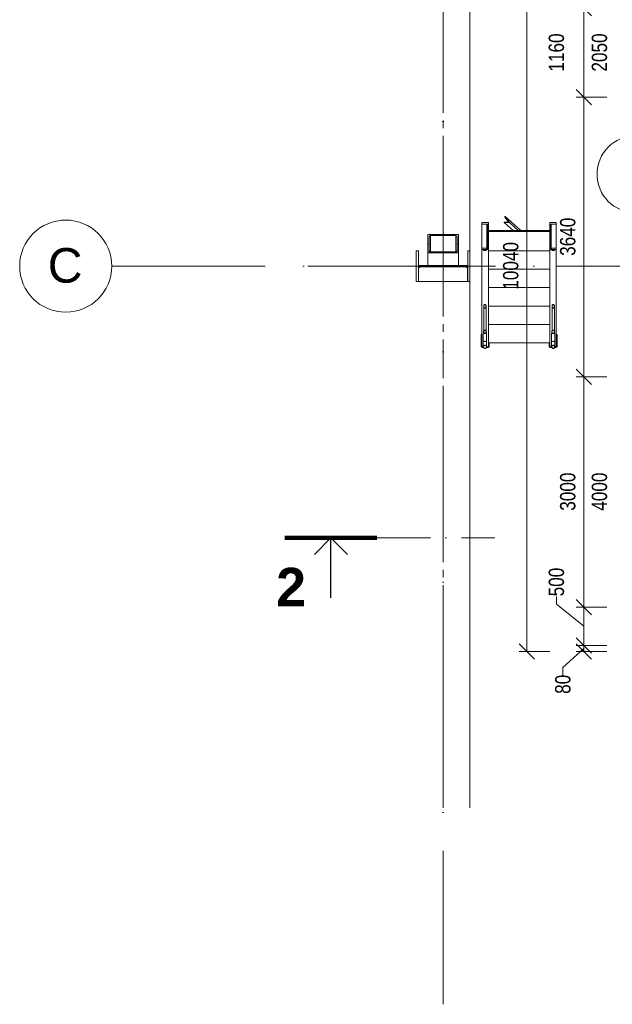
# Model space of a CAD drawing. Header units: millimetres. Extents: x 17762 to 172224, y -23587 to 40136.
# Tile 31 of 49: x 75809 to 83534, y 18875 to 31700. Entities that reach past the tile are written whole.
import ezdxf

# ---------------------------------------------------------------- set-up
doc = ezdxf.new("R2010")
doc.units = ezdxf.units.MM
for name, pattern in [('IMPORT-HP_01_CER_B', [800, 500, -100, 100, -100]), ('Čerchovaná 20mm', [3000, 2000, -500, 0, -500]), ('Čerchovaná řez', [1100, 700, -200, 0, -200])]:
    doc.linetypes.add(name, pattern=pattern)
for name, color, linetype, lineweight in [('CA_IMPORTY18', 8, 'Continuous', 9), ('CA_KOTY', 3, 'Continuous', 9), ('CA_KOTY-100', 3, 'Continuous', 9), ('CA_OSY', 5, 'Continuous', 9), ('CA_PSVBUB', 3, 'Continuous', 9), ('CA_REZYZNACKY', 1, 'Continuous', 9), ('CA_TEXT35', 62, 'Continuous', 9), ('CA_ZARIZPRED', 8, 'Continuous', 13)]:
    doc.layers.add(name, color=color, linetype=linetype, lineweight=lineweight)
doc.styles.add('Arial_1', font='arial.ttf', dxfattribs={"width": 0.8, "height": 200})
doc.styles.add('Arial_2', font='arial.ttf', dxfattribs={"height": 450})
doc.styles.add('Arial_B', font='arialbd.ttf', dxfattribs={"height": 500})
doc.dimstyles.new('HP_Přímá_-_2_mm_Ariel_1-100', dxfattribs={"dimscale": 304.8, "dimtxt": 204.05188, "dimasz": 0.656168, "dimexe": 0.328084, "dimexo": 0.0625, "dimgap": 0.164042, "dimtad": 1, "dimdec": 0, "dimzin": 0, "dimdsep": 46, "dimtxsty": 'Arial_1', "dimblk1": 'OBLIQUE', "dimblk2": 'OBLIQUE', "dimsah": 1, "dimcen": 0.09, "dimazin": 0, "dimtfac": 1, "dimtdec": 4, "dimtix": 1, "dimtmove": 0, "dimatfit": 3, "dimfxl": 0.984252, "dimfxlon": 1, "dimtvp": 1, "dimtolj": 1, "dimtzin": 0, "dimarcsym": 2})
doc.dimstyles.new('HP_Přímá_-_2_mm_Ariel_1-100_1', dxfattribs={"dimscale": 304.8, "dimtxt": 204.05188, "dimasz": 0.656168, "dimexe": 0.328084, "dimexo": 0.0625, "dimgap": 0.164042, "dimtad": 1, "dimdec": 0, "dimzin": 0, "dimdsep": 46, "dimtxsty": 'Arial_1', "dimblk1": 'OBLIQUE', "dimblk2": 'OBLIQUE', "dimsah": 1, "dimcen": 0.09, "dimazin": 0, "dimtfac": 1, "dimtdec": 4, "dimtix": 1, "dimtmove": 1, "dimatfit": 3, "dimfxl": 0.984252, "dimfxlon": 1, "dimtvp": 1, "dimtolj": 1, "dimtzin": 0, "dimarcsym": 2})
doc.dimstyles.new('HP_Přímá_-_2_mm_Ariel_1-100_2', dxfattribs={"dimscale": 304.8, "dimtxt": 204.05188, "dimasz": 0.656168, "dimexe": 0.328084, "dimexo": 0.0625, "dimgap": 0.164042, "dimtad": 1, "dimdec": 0, "dimzin": 0, "dimdsep": 46, "dimtxsty": 'Arial_1', "dimblk1": 'OBLIQUE', "dimblk2": 'OBLIQUE', "dimsah": 1, "dimcen": 0.09, "dimazin": 0, "dimtfac": 1, "dimtdec": 4, "dimtix": 1, "dimtmove": 2, "dimatfit": 3, "dimfxl": 0.984252, "dimfxlon": 1, "dimtvp": 1, "dimtolj": 1, "dimtzin": 0, "dimarcsym": 2})

# ---------------------------------------------------------------- blocks, each defined once
blk = doc.blocks.new('ocelová kce final - 11542_003_OK-HALA_TaO-2_ET_AciS_2025-05-29_upr_dwg-2597525-PŮDORYS 1_NP  _ vestavek V2')
at = {"layer": 'CA_IMPORTY18', "color": 57, "linetype": 'IMPORT-HP_01_CER_B'}
for p, q in [((38770, 28887), (38770, 36377)), ((37008, 28490), (39275, 28490)), ((38770, 28482), (38770, 28498)), ((40245, 28490), (41390, 28490)), ((38770, 21433), (38770, 28290))]:
    blk.add_line(p, q, dxfattribs=at)
at = {"layer": 'CA_IMPORTY18', "color": 57}
for p, q in [((39120, 21433), (39120, 36377)), ((39120, 21433), (39120, 36377)), ((39593, 29116), (39576, 29130)), ((39582, 29132), (39577, 29136)), ((39783, 28955), (39579, 29136)), ((39275, 29037), (39275, 28707)), ((39340, 29037), (39340, 28707)), ((39353, 28707), (39353, 29017)), ((39565, 29059), (39568, 29057)), ((39566, 29064), (39575, 29057)), ((39681, 28955), (39567, 29057)), ((39612, 29064), (39621, 29057)), ((39613, 29076), (39630, 29061)), ((39747, 28955), (39633, 29057)), ((40167, 29017), (40167, 28707)), ((40180, 28707), (40180, 29037)), ((40245, 28707), (40245, 29037)), ((38588, 28868), (38588, 28782)), ((38606, 28887), (38606, 28664)), ((38934, 28887), (38934, 28664)), ((38952, 28868), (38952, 28782)), ((39360, 28707), (39360, 28955)), ((39360, 28955), (40160, 28955)), ((40160, 28955), (40160, 28707)), ((38570, 28782), (38570, 28664)), ((38588, 28664), (38588, 28782)), ((38952, 28782), (38952, 28664)), ((38970, 28782), (38970, 28664)), ((39353, 28707), (39353, 28747)), ((40167, 28747), (40167, 28707)), ((38570, 28664), (38570, 28498)), ((38588, 28664), (38588, 28696)), ((38606, 28678), (38606, 28664)), ((38934, 28678), (38934, 28664)), ((38952, 28696), (38952, 28664)), ((38970, 28664), (38970, 28498)), ((39275, 28707), (39275, 27440)), ((39340, 28707), (39340, 28726)), ((39360, 28707), (39360, 27440)), ((40160, 28690), (39360, 28690)), ((40160, 27440), (40160, 28707)), ((40180, 28726), (40180, 28707)), ((40245, 27440), (40245, 28707)), ((38451, 28462), (38471, 28482)), ((38471, 28482), (39069, 28482)), ((38970, 28498), (38570, 28498)), ((39069, 28482), (39089, 28462)), ((38451, 28290), (38451, 28462)), ((39089, 28462), (39089, 28290)), ((40160, 28450), (39360, 28450)), ((39089, 28290), (38451, 28290)), ((40160, 28210), (39360, 28210)), ((39299, 27966), (39299, 27657)), ((39331, 27657), (39331, 27966)), ((40160, 27970), (39360, 27970)), ((40189, 27966), (40189, 27657)), ((40221, 27657), (40221, 27966)), ((40160, 27730), (39360, 27730)), ((39265, 27600), (39275, 27600)), ((39265, 27440), (39265, 27600)), ((39293, 27612), (39293, 27523)), ((39337, 27523), (39337, 27612)), ((40183, 27612), (40183, 27523)), ((40227, 27523), (40227, 27612)), ((40245, 27600), (40255, 27600)), ((40255, 27600), (40255, 27440)), ((40160, 27490), (39360, 27490)), ((39370, 27490), (39370, 27440)), ((40150, 27440), (40150, 27490)), ((39275, 27440), (39265, 27440)), ((39275, 27440), (39293, 27440)), ((39275, 27430), (39275, 27440)), ((39275, 27430), (39295, 27430)), ((39330, 27430), (39332, 27430)), ((39335, 27430), (39360, 27430)), ((39337, 27440), (39360, 27440)), ((39360, 27440), (39360, 27430)), ((39370, 27440), (39360, 27440)), ((40160, 27440), (40150, 27440)), ((40160, 27440), (40183, 27440)), ((40160, 27430), (40160, 27440)), ((40160, 27430), (40185, 27430)), ((40220, 27430), (40222, 27430)), ((40225, 27430), (40245, 27430)), ((40227, 27440), (40245, 27440)), ((40245, 27440), (40245, 27430)), ((40255, 27440), (40245, 27440)), ((40435, 25951), (40435, 25950))]:
    blk.add_line(p, q, dxfattribs=at)
at = {"layer": 'CA_IMPORTY18', "color": 57, "flags": 128}
for points in [[(39315, 27612), (39302, 27612), (39294, 27612)], [(39331, 27657), (39326, 27657), (39315, 27657), (39304, 27657), (39299, 27657)], [(39336, 27612), (39328, 27612), (39315, 27612)], [(40205, 27612), (40192, 27612), (40184, 27612)], [(40221, 27657), (40216, 27657), (40205, 27657), (40194, 27657), (40189, 27657)], [(40226, 27612), (40218, 27612), (40205, 27612)], [(39293, 27440), (39293, 27440), (39293, 27440), (39293, 27440), (39293, 27441), (39293, 27441), (39293, 27441), (39293, 27442), (39293, 27443), (39293, 27443), (39293, 27444), (39293, 27445), (39293, 27446), (39293, 27447), (39293, 27448), (39293, 27449), (39293, 27450), (39293, 27451), (39293, 27453), (39293, 27454), (39293, 27455), (39293, 27457), (39293, 27459), (39293, 27460), (39293, 27462), (39293, 27463), (39293, 27465), (39293, 27467), (39293, 27469), (39293, 27471), (39293, 27473), (39293, 27474), (39293, 27476), (39293, 27478), (39293, 27480), (39293, 27482), (39293, 27484), (39293, 27486), (39293, 27488), (39293, 27490), (39293, 27492), (39293, 27495), (39293, 27497), (39293, 27499), (39293, 27501), (39293, 27503), (39293, 27505), (39293, 27507), (39293, 27508), (39293, 27510), (39293, 27512), (39293, 27514), (39293, 27516), (39293, 27518), (39293, 27519), (39293, 27521), (39293, 27523), (39293, 27523)], [(39315, 27459), (39314, 27459), (39313, 27459), (39313, 27459), (39312, 27459), (39311, 27459), (39310, 27459), (39310, 27459), (39309, 27458), (39308, 27458), (39307, 27458), (39307, 27458), (39306, 27457), (39305, 27457), (39305, 27456), (39304, 27456), (39303, 27456), (39303, 27455), (39302, 27455), (39302, 27454), (39301, 27453), (39301, 27453), (39300, 27452), (39300, 27452), (39299, 27451), (39299, 27450), (39298, 27450), (39298, 27449), (39298, 27448), (39297, 27448), (39297, 27447), (39297, 27446), (39296, 27446), (39296, 27445), (39296, 27444), (39296, 27443), (39296, 27443), (39296, 27442), (39296, 27441), (39296, 27440), (39296, 27440)], [(39334, 27440), (39334, 27441), (39334, 27442), (39334, 27442), (39334, 27443), (39334, 27444), (39334, 27445), (39334, 27445), (39333, 27446), (39333, 27447), (39333, 27448), (39333, 27448), (39332, 27449), (39332, 27450), (39331, 27450), (39331, 27451), (39331, 27452), (39330, 27452), (39330, 27453), (39329, 27453), (39328, 27454), (39328, 27454), (39327, 27455), (39327, 27455), (39326, 27456), (39325, 27456), (39325, 27457), (39324, 27457), (39323, 27457), (39323, 27458), (39322, 27458), (39321, 27458), (39321, 27459), (39320, 27459), (39319, 27459), (39318, 27459), (39318, 27459), (39317, 27459), (39316, 27459), (39315, 27459), (39315, 27459)], [(39337, 27523), (39337, 27521), (39337, 27520), (39337, 27518), (39337, 27516), (39337, 27515), (39337, 27513), (39337, 27511), (39337, 27509), (39337, 27507), (39337, 27505), (39337, 27503), (39337, 27501), (39337, 27499), (39337, 27497), (39337, 27495), (39337, 27493), (39337, 27491), (39337, 27489), (39337, 27487), (39337, 27485), (39337, 27483), (39337, 27481), (39337, 27479), (39337, 27477), (39337, 27475), (39337, 27473), (39337, 27471), (39337, 27469), (39337, 27467), (39337, 27466), (39337, 27464), (39337, 27462), (39337, 27461), (39337, 27459), (39337, 27457), (39337, 27456), (39337, 27454), (39337, 27453), (39337, 27452), (39337, 27450), (39337, 27449), (39337, 27448), (39337, 27447), (39337, 27446), (39337, 27445), (39337, 27444), (39337, 27443), (39337, 27443), (39337, 27442), (39337, 27442), (39337, 27441), (39337, 27441), (39337, 27440), (39337, 27440), (39337, 27440), (39337, 27440), (39337, 27440)], [(40183, 27440), (40183, 27440), (40183, 27440), (40183, 27440), (40183, 27441), (40183, 27441), (40183, 27441), (40183, 27442), (40183, 27443), (40183, 27443), (40183, 27444), (40183, 27445), (40183, 27446), (40183, 27447), (40183, 27448), (40183, 27449), (40183, 27450), (40183, 27451), (40183, 27453), (40183, 27454), (40183, 27455), (40183, 27457), (40183, 27459), (40183, 27460), (40183, 27462), (40183, 27463), (40183, 27465), (40183, 27467), (40183, 27469), (40183, 27471), (40183, 27473), (40183, 27474), (40183, 27476), (40183, 27478), (40183, 27480), (40183, 27482), (40183, 27484), (40183, 27486), (40183, 27488), (40183, 27490), (40183, 27492), (40183, 27495), (40183, 27497), (40183, 27499), (40183, 27501), (40183, 27503), (40183, 27505), (40183, 27507), (40183, 27508), (40183, 27510), (40183, 27512), (40183, 27514), (40183, 27516), (40183, 27518), (40183, 27519), (40183, 27521), (40183, 27523), (40183, 27523)], [(40205, 27459), (40204, 27459), (40203, 27459), (40203, 27459), (40202, 27459), (40201, 27459), (40200, 27459), (40200, 27459), (40199, 27458), (40198, 27458), (40197, 27458), (40197, 27458), (40196, 27457), (40195, 27457), (40195, 27456), (40194, 27456), (40193, 27456), (40193, 27455), (40192, 27455), (40192, 27454), (40191, 27453), (40191, 27453), (40190, 27452), (40190, 27452), (40189, 27451), (40189, 27450), (40188, 27450), (40188, 27449), (40188, 27448), (40187, 27448), (40187, 27447), (40187, 27446), (40186, 27446), (40186, 27445), (40186, 27444), (40186, 27443), (40186, 27443), (40186, 27442), (40186, 27441), (40186, 27440), (40186, 27440)], [(40224, 27440), (40224, 27441), (40224, 27442), (40224, 27442), (40224, 27443), (40224, 27444), (40224, 27445), (40224, 27445), (40223, 27446), (40223, 27447), (40223, 27448), (40223, 27448), (40222, 27449), (40222, 27450), (40221, 27450), (40221, 27451), (40221, 27452), (40220, 27452), (40220, 27453), (40219, 27453), (40218, 27454), (40218, 27454), (40217, 27455), (40217, 27455), (40216, 27456), (40215, 27456), (40215, 27457), (40214, 27457), (40213, 27457), (40213, 27458), (40212, 27458), (40211, 27458), (40211, 27459), (40210, 27459), (40209, 27459), (40208, 27459), (40208, 27459), (40207, 27459), (40206, 27459), (40205, 27459), (40205, 27459)], [(40227, 27523), (40227, 27521), (40227, 27520), (40227, 27518), (40227, 27516), (40227, 27515), (40227, 27513), (40227, 27511), (40227, 27509), (40227, 27507), (40227, 27505), (40227, 27503), (40227, 27501), (40227, 27499), (40227, 27497), (40227, 27495), (40227, 27493), (40227, 27491), (40227, 27489), (40227, 27487), (40227, 27485), (40227, 27483), (40227, 27481), (40227, 27479), (40227, 27477), (40227, 27475), (40227, 27473), (40227, 27471), (40227, 27469), (40227, 27467), (40227, 27466), (40227, 27464), (40227, 27462), (40227, 27461), (40227, 27459), (40227, 27457), (40227, 27456), (40227, 27454), (40227, 27453), (40227, 27452), (40227, 27450), (40227, 27449), (40227, 27448), (40227, 27447), (40227, 27446), (40227, 27445), (40227, 27444), (40227, 27443), (40227, 27443), (40227, 27442), (40227, 27442), (40227, 27441), (40227, 27441), (40227, 27440), (40227, 27440), (40227, 27440), (40227, 27440), (40227, 27440)], [(39315, 27418), (39314, 27418), (39313, 27418), (39312, 27418), (39311, 27418), (39311, 27418), (39310, 27418), (39309, 27419), (39308, 27419), (39307, 27419), (39306, 27420), (39306, 27420), (39305, 27420), (39304, 27421), (39303, 27421), (39302, 27422), (39302, 27422), (39301, 27423), (39300, 27423), (39300, 27424), (39299, 27424), (39298, 27425), (39298, 27426), (39297, 27427), (39297, 27427), (39296, 27428), (39296, 27429), (39295, 27430), (39295, 27430), (39295, 27431), (39294, 27432), (39294, 27433), (39294, 27434), (39293, 27434), (39293, 27435), (39293, 27436), (39293, 27437), (39293, 27438), (39293, 27439), (39293, 27440), (39293, 27440)], [(39337, 27440), (39337, 27439), (39337, 27438), (39337, 27437), (39337, 27436), (39337, 27436), (39337, 27435), (39336, 27434), (39336, 27433), (39336, 27432), (39335, 27431), (39335, 27431), (39335, 27430), (39334, 27429), (39334, 27428), (39333, 27427), (39333, 27427), (39332, 27426), (39332, 27425), (39331, 27425), (39331, 27424), (39330, 27423), (39329, 27423), (39328, 27422), (39328, 27422), (39327, 27421), (39326, 27421), (39325, 27420), (39325, 27420), (39324, 27420), (39323, 27419), (39322, 27419), (39321, 27419), (39321, 27418), (39320, 27418), (39319, 27418), (39318, 27418), (39317, 27418), (39316, 27418), (39315, 27418), (39315, 27418)], [(40205, 27418), (40204, 27418), (40203, 27418), (40202, 27418), (40201, 27418), (40201, 27418), (40200, 27418), (40199, 27419), (40198, 27419), (40197, 27419), (40196, 27420), (40196, 27420), (40195, 27420), (40194, 27421), (40193, 27421), (40192, 27422), (40192, 27422), (40191, 27423), (40190, 27423), (40190, 27424), (40189, 27424), (40188, 27425), (40188, 27426), (40187, 27427), (40187, 27427), (40186, 27428), (40186, 27429), (40185, 27430), (40185, 27430), (40185, 27431), (40184, 27432), (40184, 27433), (40184, 27434), (40183, 27434), (40183, 27435), (40183, 27436), (40183, 27437), (40183, 27438), (40183, 27439), (40183, 27440), (40183, 27440)], [(40227, 27440), (40227, 27439), (40227, 27438), (40227, 27437), (40227, 27436), (40227, 27436), (40227, 27435), (40226, 27434), (40226, 27433), (40226, 27432), (40225, 27431), (40225, 27431), (40225, 27430), (40224, 27429), (40224, 27428), (40223, 27427), (40223, 27427), (40222, 27426), (40222, 27425), (40221, 27425), (40221, 27424), (40220, 27423), (40219, 27423), (40218, 27422), (40218, 27422), (40217, 27421), (40216, 27421), (40215, 27420), (40215, 27420), (40214, 27420), (40213, 27419), (40212, 27419), (40211, 27419), (40211, 27418), (40210, 27418), (40209, 27418), (40208, 27418), (40207, 27418), (40206, 27418), (40205, 27418), (40205, 27418)]]:
    blk.add_lwpolyline(points, dxfattribs=at)
at = {"layer": 'CA_IMPORTY18', "color": 57}
for centre, radius, start, end in [((39315, 27440), 22.3, 90, 270), ((39315, 27440), 19.3, 90, 270), ((39315, 27440), 22.2, 270, 90), ((39315, 27440), 19.3, 270, 90), ((40205, 27440), 22.3, 90, 270), ((40205, 27440), 19.3, 90, 270), ((40205, 27440), 22.2, 270, 90), ((40205, 27440), 19.3, 270, 90)]:
    blk.add_arc(centre, radius, start, end, dxfattribs=at)
for centre, major_axis, start_param, end_param in [((39315, 27523), (22.3, 0), 2.827433, 3.383092), ((39315, 27523), (22.3, 0), 2.867821, 3.415225), ((39315, 27523), (22.3, 0), 3.49866, 4.059893), ((39315, 27523), (22.3, 0), 3.506608, 4.014257), ((39315, 27523), (22.2, 0), 4.148916, 4.712389), ((39315, 27523), (-22.3, 0), 0.987715, 1.570796), ((39315, 27523), (22.2, 0), 4.712389, 5.340708), ((39315, 27523), (22.3, 0), 4.712389, 5.294894), ((39315, 27523), (22.2, 0), 5.346557, 5.917951), ((39315, 27523), (22.3, 0), 5.365058, 5.926417), ((39315, 27523), (22.3, 0), 6.045915, 6.597345), ((39315, 27523), (22.2, 0), 6.009413, 6.556817), ((40205, 27523), (22.2, 0), 2.827433, 3.383092), ((40205, 27523), (22.3, 0), 2.867821, 3.415225), ((40205, 27523), (22.2, 0), 3.49866, 4.059893), ((40205, 27523), (22.3, 0), 3.506608, 4.014257), ((40205, 27523), (22.2, 0), 4.148916, 4.712389), ((40205, 27523), (-22.3, 0), 0.987715, 1.570796), ((40205, 27523), (22.2, 0), 4.712389, 5.340708), ((40205, 27523), (22.2, 0), 4.712389, 5.294894), ((40205, 27523), (22.2, 0), 5.346557, 5.917951), ((40205, 27523), (22.3, 0), 5.365058, 5.926417), ((40205, 27523), (22.3, 0), 6.045915, 6.597345), ((40205, 27523), (22.2, 0), 6.009413, 6.556817)]:
    blk.add_ellipse(centre, major_axis=major_axis, ratio=0.629373, start_param=start_param, end_param=end_param, dxfattribs=at)
at = {"layer": 'CA_ZARIZPRED'}
for p, q in [((39613, 29076), (39576, 29130)), ((39579, 29136), (39577, 29136)), ((39633, 29057), (39579, 29136)), ((39275, 29057), (39360, 29057)), ((39275, 29057), (39275, 29037)), ((39340, 29037), (39275, 29037)), ((39353, 29017), (39353, 28747)), ((39360, 29057), (39360, 28707)), ((39565, 29059), (39567, 29057)), ((39566, 29064), (39612, 29064)), ((39567, 29057), (39633, 29057)), ((40160, 29057), (40245, 29057)), ((40160, 29057), (40160, 28707)), ((40167, 29017), (40167, 28747)), ((40180, 29037), (40245, 29037)), ((40245, 29057), (40245, 29037)), ((38570, 28782), (38570, 28901)), ((38970, 28901), (38570, 28901)), ((38588, 28782), (38588, 28868)), ((38934, 28887), (38606, 28887)), ((38952, 28782), (38952, 28868)), ((38970, 28901), (38970, 28782)), ((39360, 28940), (39360, 28945)), ((39360, 28945), (40160, 28945)), ((39360, 28940), (40160, 28940)), ((40160, 28940), (40160, 28945)), ((38570, 28782), (38588, 28782)), ((38570, 28782), (38570, 28664)), ((38570, 28782), (38588, 28782)), ((38588, 28782), (38588, 28696)), ((38970, 28782), (38952, 28782)), ((38952, 28782), (38952, 28696)), ((38970, 28782), (38952, 28782)), ((38970, 28782), (38970, 28664)), ((38450, 28690), (38420, 28690)), ((38420, 28690), (38420, 28290)), ((38450, 28498), (38450, 28690)), ((38970, 28664), (38570, 28664)), ((38606, 28678), (38934, 28678)), ((39120, 28690), (39090, 28690)), ((39090, 28690), (39090, 28498)), ((39120, 28290), (39120, 28690)), ((39340, 28726), (39275, 28726)), ((39275, 28707), (39275, 28726)), ((39360, 28707), (39275, 28707)), ((39299, 28707), (39294, 28707)), ((39336, 28707), (39331, 28707)), ((40160, 28707), (40245, 28707)), ((40180, 28726), (40245, 28726)), ((40189, 28707), (40184, 28707)), ((40226, 28707), (40221, 28707)), ((40245, 28707), (40245, 28726)), ((38450, 28498), (39090, 28498)), ((38450, 28290), (38450, 28482)), ((38450, 28482), (39090, 28482)), ((39090, 28482), (39090, 28290)), ((38420, 28290), (38450, 28290)), ((39090, 28290), (39120, 28290))]:
    blk.add_line(p, q, dxfattribs=at)
for centre, radius, start, end in [((39315, 28713), 22.2, 196.2295, 270), ((39315, 28713), 17.2, 201.1306, 270), ((39315, 28713), 22.2, 270, 343.7705), ((39315, 28713), 17.2, 270, 338.8694), ((40205, 28713), 22.2, 196.2295, 270), ((40205, 28713), 17.2, 201.1306, 270), ((40205, 28713), 22.2, 270, 343.7705), ((40205, 28713), 17.2, 270, 338.8694), ((39315, 27634), 22.2, 90, 270), ((39315, 27634), 17.2, 90, 270), ((39315, 27634), 22.2, 270, 90), ((39315, 27634), 17.2, 270, 90), ((40205, 27634), 22.2, 90, 270), ((40205, 27634), 17.2, 90, 270), ((40205, 27634), 22.2, 270, 90), ((40205, 27634), 17.2, 270, 90), ((39315, 27440), 22.2, 90, 270), ((39315, 27440), 19.3, 90, 270), ((39315, 27440), 22.2, 270, 90), ((39315, 27440), 19.3, 270, 90), ((40205, 27440), 22.2, 90, 270), ((40205, 27440), 19.3, 90, 270), ((40205, 27440), 22.2, 270, 90), ((40205, 27440), 19.3, 270, 90)]:
    blk.add_arc(centre, radius, start, end, dxfattribs=at)
for points, knots in [([(39577, 29136), (39576, 29136), (39576, 29136), (39575, 29135), (39575, 29134), (39575, 29134), (39575, 29133), (39575, 29132), (39576, 29131), (39576, 29131), (39576, 29130)], [-1, -1, -1, -1, -0.8, -0.6, -0.5, -0.4, -0.3, -0.2, -0.1, 0, 0, 0, 0]), ([(39565, 29059), (39565, 29059), (39564, 29060), (39564, 29061), (39564, 29061), (39564, 29062), (39564, 29063), (39564, 29064), (39564, 29064), (39565, 29064), (39566, 29064)], [0, 0, 0, 0, 0.1, 0.2, 0.3, 0.4, 0.5, 0.6, 0.8, 1, 1, 1, 1]), ([(39612, 29064), (39613, 29064), (39614, 29065), (39616, 29066), (39616, 29068), (39616, 29069), (39616, 29071), (39615, 29072), (39614, 29074), (39614, 29075), (39613, 29076)], [0, 0, 0, 0, 0.2, 0.4, 0.5, 0.6, 0.7, 0.8, 0.9, 1, 1, 1, 1]), ([(38606, 28887), (38603, 28887), (38598, 28886), (38592, 28881), (38589, 28875), (38588, 28870), (38588, 28868)], [0, 0, 0, 0, 0.285714, 0.571429, 0.785714, 1, 1, 1, 1]), ([(38952, 28868), (38952, 28870), (38952, 28872), (38950, 28876), (38948, 28880), (38944, 28884), (38939, 28886), (38935, 28887), (38934, 28887)], [0, 0, 0, 0, 0.142857, 0.285714, 0.428571, 0.571429, 0.857143, 1, 1, 1, 1]), ([(38606, 28678), (38604, 28678), (38600, 28679), (38594, 28682), (38590, 28687), (38588, 28692), (38588, 28695), (38588, 28696)], [-1, -1, -1, -1, -0.785714, -0.571429, -0.285714, -0.142857, 0, 0, 0, 0]), ([(38934, 28678), (38937, 28678), (38942, 28679), (38948, 28684), (38951, 28690), (38952, 28694), (38952, 28696)], [0, 0, 0, 0, 0.285714, 0.571429, 0.785714, 1, 1, 1, 1]), ([(39299, 27966), (39299, 27968), (39299, 27971), (39300, 27976), (39301, 27979), (39302, 27981), (39303, 27983), (39304, 27985), (39306, 27987), (39307, 27989), (39310, 27990), (39313, 27992), (39317, 27992), (39320, 27990), (39323, 27989), (39324, 27987), (39326, 27985), (39327, 27983), (39328, 27981), (39329, 27979), (39330, 27977), (39330, 27976), (39331, 27972), (39331, 27969), (39331, 27966)], [0, 0, 0, 0, 0.066667, 0.133333, 0.166667, 0.2, 0.233333, 0.266667, 0.3, 0.333333, 0.4, 0.466667, 0.533333, 0.6, 0.666667, 0.7, 0.733333, 0.766667, 0.8, 0.85, 0.8625, 0.875, 0.9, 1, 1, 1, 1]), ([(39299, 27966), (39299, 27964), (39299, 27961), (39300, 27957), (39301, 27953), (39302, 27951), (39303, 27949), (39304, 27947), (39306, 27946), (39307, 27944), (39310, 27942), (39313, 27941), (39317, 27941), (39320, 27942), (39323, 27944), (39324, 27946), (39326, 27947), (39327, 27949), (39328, 27951), (39329, 27953), (39330, 27957), (39331, 27961), (39331, 27964), (39331, 27966)], [-1, -1, -1, -1, -0.933333, -0.866667, -0.833333, -0.8, -0.766667, -0.733333, -0.7, -0.666667, -0.6, -0.533333, -0.466667, -0.4, -0.333333, -0.3, -0.266667, -0.233333, -0.2, -0.166667, -0.133333, -0.066667, 0, 0, 0, 0]), ([(39301, 27966), (39301, 27968), (39301, 27971), (39302, 27975), (39303, 27977), (39304, 27979), (39305, 27981), (39306, 27983), (39307, 27984), (39308, 27986), (39311, 27987), (39314, 27988), (39316, 27988), (39319, 27987), (39322, 27986), (39323, 27984), (39324, 27983), (39325, 27981), (39326, 27979), (39327, 27977), (39328, 27975), (39329, 27971), (39329, 27968), (39329, 27966)], [-1, -1, -1, -1, -0.933333, -0.866667, -0.833333, -0.8, -0.766667, -0.733333, -0.7, -0.666667, -0.6, -0.533333, -0.466667, -0.4, -0.333333, -0.3, -0.266667, -0.233333, -0.2, -0.166667, -0.133333, -0.066667, 0, 0, 0, 0]), ([(39301, 27966), (39301, 27965), (39301, 27961), (39302, 27958), (39303, 27955), (39304, 27953), (39305, 27951), (39306, 27950), (39307, 27948), (39308, 27946), (39311, 27945), (39314, 27944), (39316, 27944), (39319, 27945), (39322, 27946), (39323, 27948), (39324, 27950), (39325, 27951), (39327, 27953), (39327, 27955), (39328, 27957), (39328, 27958), (39329, 27961), (39329, 27964), (39329, 27966)], [0, 0, 0, 0, 0.066667, 0.133333, 0.166667, 0.2, 0.233333, 0.266667, 0.3, 0.333333, 0.4, 0.466667, 0.533333, 0.6, 0.666667, 0.7, 0.733333, 0.766667, 0.8, 0.85, 0.8625, 0.875, 0.9, 1, 1, 1, 1]), ([(40189, 27966), (40189, 27968), (40189, 27971), (40190, 27976), (40191, 27979), (40192, 27981), (40193, 27983), (40194, 27985), (40196, 27987), (40197, 27989), (40200, 27990), (40203, 27992), (40207, 27992), (40210, 27990), (40213, 27989), (40214, 27987), (40216, 27985), (40217, 27983), (40218, 27981), (40219, 27979), (40220, 27977), (40220, 27976), (40221, 27972), (40221, 27969), (40221, 27966)], [0, 0, 0, 0, 0.066667, 0.133333, 0.166667, 0.2, 0.233333, 0.266667, 0.3, 0.333333, 0.4, 0.466667, 0.533333, 0.6, 0.666667, 0.7, 0.733333, 0.766667, 0.8, 0.85, 0.8625, 0.875, 0.9, 1, 1, 1, 1]), ([(40189, 27966), (40189, 27964), (40189, 27961), (40190, 27957), (40191, 27953), (40192, 27951), (40193, 27949), (40194, 27947), (40196, 27946), (40197, 27944), (40200, 27942), (40203, 27941), (40207, 27941), (40210, 27942), (40213, 27944), (40214, 27946), (40216, 27947), (40217, 27949), (40218, 27951), (40219, 27953), (40220, 27957), (40221, 27961), (40221, 27964), (40221, 27966)], [-1, -1, -1, -1, -0.933333, -0.866667, -0.833333, -0.8, -0.766667, -0.733333, -0.7, -0.666667, -0.6, -0.533333, -0.466667, -0.4, -0.333333, -0.3, -0.266667, -0.233333, -0.2, -0.166667, -0.133333, -0.066667, 0, 0, 0, 0]), ([(40191, 27966), (40191, 27968), (40191, 27971), (40192, 27975), (40193, 27977), (40194, 27979), (40195, 27981), (40196, 27983), (40197, 27984), (40198, 27986), (40201, 27987), (40204, 27988), (40206, 27988), (40209, 27987), (40212, 27986), (40213, 27984), (40214, 27983), (40215, 27981), (40216, 27979), (40217, 27977), (40218, 27975), (40219, 27971), (40219, 27968), (40219, 27966)], [-1, -1, -1, -1, -0.933333, -0.866667, -0.833333, -0.8, -0.766667, -0.733333, -0.7, -0.666667, -0.6, -0.533333, -0.466667, -0.4, -0.333333, -0.3, -0.266667, -0.233333, -0.2, -0.166667, -0.133333, -0.066667, 0, 0, 0, 0]), ([(40191, 27966), (40191, 27965), (40191, 27961), (40192, 27958), (40193, 27955), (40194, 27953), (40195, 27951), (40196, 27950), (40197, 27948), (40198, 27946), (40201, 27945), (40204, 27944), (40206, 27944), (40209, 27945), (40212, 27946), (40213, 27948), (40214, 27950), (40215, 27951), (40217, 27953), (40217, 27955), (40218, 27957), (40218, 27958), (40219, 27961), (40219, 27964), (40219, 27966)], [0, 0, 0, 0, 0.066667, 0.133333, 0.166667, 0.2, 0.233333, 0.266667, 0.3, 0.333333, 0.4, 0.466667, 0.533333, 0.6, 0.666667, 0.7, 0.733333, 0.766667, 0.8, 0.85, 0.8625, 0.875, 0.9, 1, 1, 1, 1])]:
    blk.add_open_spline(points, degree=3, knots=knots, dxfattribs=at)
for points in [[(39353, 29017), (39353, 29018), (39353, 29021), (39353, 29025), (39351, 29028), (39350, 29032), (39348, 29034), (39346, 29036), (39343, 29037), (39341, 29037), (39340, 29037)], [(40180, 29037), (40179, 29037), (40177, 29037), (40174, 29036), (40172, 29034), (40170, 29032), (40169, 29028), (40167, 29025), (40167, 29021), (40167, 29018), (40167, 29017)], [(39353, 28747), (39353, 28745), (39353, 28743), (39353, 28739), (39351, 28735), (39350, 28732), (39348, 28729), (39346, 28727), (39343, 28726), (39341, 28726), (39340, 28726)], [(40167, 28747), (40167, 28745), (40167, 28743), (40167, 28739), (40169, 28735), (40170, 28732), (40172, 28729), (40174, 28727), (40177, 28726), (40179, 28726), (40180, 28726)]]:
    blk.add_open_spline(points, degree=3, dxfattribs=at)
blk = doc.blocks.new('ocelová kce final - ocelová kce final-2597615-PŮDORYS 1_NP  _ vestavek V2')
blk.add_blockref('ocelová kce final - 11542_003_OK-HALA_TaO-2_ET_AciS_2025-05-29_upr_dwg-2597525-PŮDORYS 1_NP  _ vestavek V2', (0, 0))
blk = doc.blocks.new('Osnova - Bublina osnovy 12mm-4850-PŮDORYS 1_NP  _ vestavek V2')
at = {"layer": 'CA_TEXT35'}
blk.add_circle((0, 0), 6, dxfattribs=at)
blk = doc.blocks.new('HP_Popisek stěny - HP_Popisek stěny-1417901-PŮDORYS 1_NP  _ vestavek V2')
at = {"layer": 'CA_PSVBUB'}
blk.add_circle((0, 0), 5, dxfattribs=at)
blk = doc.blocks.new('DIMBLOCK18-PŮDORYS 1_NP  _ vestavek V2')
at = {"layer": 'CA_KOTY-100'}
for p, q in [((83161, 31849), (83061, 31949)), ((83161, 31849), (83061, 31849)), ((83161, 31849), (83161, 30689)), ((83161, 31849), (83261, 31749)), ((83161, 31849), (83461, 31849)), ((83161, 30689), (83061, 30789)), ((83161, 30689), (83061, 30689)), ((83161, 30689), (83261, 30589)), ((83161, 30689), (83461, 30689))]:
    blk.add_line(p, q, dxfattribs=at)
at = {"layer": 'CA_KOTY-100', "color": 0, "char_height": 200, "width": 587.67, "attachment_point": 1, "rotation": 90, "line_spacing_factor": 0.941778, "style": 'Arial_1'}
for s, insert in [('1160', (82704, 31024)), ('2050', (83265, 31024))]:
    blk.add_mtext(s, dxfattribs=dict(at, insert=insert))
blk = doc.blocks.new('_Oblique')
at = {"color": 0, "linetype": 'ByBlock', "lineweight": -2}
blk.add_line((-0.5, -0.5), (0.5, 0.5), dxfattribs=at)
blk = doc.blocks.new('DIMBLOCK19-PŮDORYS 1_NP  _ vestavek V2')
at = {"layer": 'CA_KOTY-100'}
for p, q in [((83161, 30689), (83061, 30789)), ((83161, 30689), (83061, 30689)), ((83161, 30689), (83161, 27049)), ((83161, 30689), (83261, 30589)), ((83161, 30689), (83461, 30689)), ((83161, 27049), (83061, 27149)), ((83161, 27049), (83061, 27049)), ((83161, 27049), (83261, 26949)), ((83161, 27049), (83461, 27049))]:
    blk.add_line(p, q, dxfattribs=at)
at = {"layer": 'CA_KOTY-100', "color": 0, "insert": (82852, 28624), "char_height": 200, "width": 587.67, "attachment_point": 1, "rotation": 90, "line_spacing_factor": 0.941778, "style": 'Arial_1'}
blk.add_mtext('3640', dxfattribs=at)
blk = doc.blocks.new('DIMBLOCK20-PŮDORYS 1_NP  _ vestavek V2')
at = {"layer": 'CA_KOTY-100'}
for p, q in [((83161, 27049), (83061, 27149)), ((83161, 27049), (83061, 27049)), ((83161, 27049), (83161, 24049)), ((83161, 27049), (83261, 26949)), ((83161, 27049), (83461, 27049)), ((83161, 24049), (83061, 24149)), ((83161, 24049), (83061, 24049)), ((83161, 24049), (83261, 23949)), ((83161, 24049), (83461, 24049))]:
    blk.add_line(p, q, dxfattribs=at)
at = {"layer": 'CA_KOTY-100', "color": 0, "char_height": 200, "width": 587.67, "attachment_point": 1, "rotation": 90, "line_spacing_factor": 0.941778, "style": 'Arial_1'}
for s, insert in [('3000', (82852, 25304)), ('4000', (83265, 25304))]:
    blk.add_mtext(s, dxfattribs=dict(at, insert=insert))
blk = doc.blocks.new('DIMBLOCK21-PŮDORYS 1_NP  _ vestavek V2')
at = {"layer": 'CA_KOTY-100'}
for p, q in [((82806, 24189), (82806, 24089)), ((83161, 24049), (83061, 24149)), ((82806, 24089), (83161, 23799)), ((83161, 24049), (83061, 24049)), ((83161, 24049), (83161, 23549)), ((83161, 24049), (83261, 23949)), ((83161, 24049), (83461, 24049)), ((83161, 23549), (83061, 23649)), ((83161, 23549), (83061, 23549)), ((83161, 23549), (83261, 23449)), ((83161, 23549), (83461, 23549))]:
    blk.add_line(p, q, dxfattribs=at)
at = {"layer": 'CA_KOTY-100', "color": 0, "insert": (82704, 24189), "char_height": 200, "width": 440.75, "attachment_point": 1, "rotation": 90, "line_spacing_factor": 0.941778, "style": 'Arial_1'}
blk.add_mtext('500', dxfattribs=at)
blk = doc.blocks.new('DIMBLOCK22-PŮDORYS 1_NP  _ vestavek V2')
at = {"layer": 'CA_KOTY-100'}
for p, q in [((83161, 23549), (83061, 23649)), ((82890, 23264), (83161, 23509)), ((83161, 23469), (83061, 23569)), ((83161, 23549), (83061, 23549)), ((83161, 23469), (83061, 23469)), ((83161, 23549), (83161, 23469)), ((83161, 23549), (83261, 23449)), ((83161, 23549), (83461, 23549)), ((83161, 23469), (83261, 23369)), ((83161, 23469), (83461, 23469)), ((82890, 23164), (82890, 23264))]:
    blk.add_line(p, q, dxfattribs=at)
at = {"layer": 'CA_KOTY-100', "color": 0, "insert": (82788, 22919), "char_height": 200, "width": 293.83, "attachment_point": 1, "rotation": 90, "line_spacing_factor": 0.941778, "style": 'Arial_1'}
blk.add_mtext('80', dxfattribs=at)
blk = doc.blocks.new('DIMBLOCK40-PŮDORYS 1_NP  _ vestavek V2')
at = {"layer": 'CA_KOTY-100'}
for p, q in [((82419, 33509), (82319, 33609)), ((82419, 33509), (82319, 33509)), ((82419, 33509), (82419, 23469)), ((82419, 33509), (82519, 33409)), ((82419, 33509), (82719, 33509)), ((82419, 23469), (82319, 23569)), ((82419, 23469), (82319, 23469)), ((82419, 23469), (82519, 23369)), ((82419, 23469), (82719, 23469))]:
    blk.add_line(p, q, dxfattribs=at)
at = {"layer": 'CA_KOTY-100', "color": 0, "insert": (82109, 28183), "char_height": 200, "width": 734.59, "attachment_point": 1, "rotation": 90, "line_spacing_factor": 0.941778, "style": 'Arial_1'}
blk.add_mtext('10040', dxfattribs=at)
blk = doc.blocks.new('Řez - HP_rez-422275-PŮDORYS 1_NP  _ vestavek V2')
at = {"layer": 'CA_REZYZNACKY', "lineweight": 100}
blk.add_line((-12, 0), (0, 0), dxfattribs=at)
at = {"layer": 'CA_REZYZNACKY', "lineweight": 25}
for p, q in [((-6, 0), (-8.15, -2.15)), ((-6, 0), (-3.85, -2.15)), ((-6, -7.82), (-6, 0))]:
    blk.add_line(p, q, dxfattribs=at)

msp = doc.modelspace()

# ---------------------------------------------------------------- linework, layer by layer
at = {"layer": 'CA_OSY', "linetype": 'Čerchovaná 20mm'}
for p, q in [((81328.6, 18875.4), (81328.6, 38936)), ((77009.3, 28489.9), (104585.2, 28489.9))]:
    msp.add_line(p, q, dxfattribs=at)
at = {"layer": 'CA_REZYZNACKY', "linetype": 'Čerchovaná řez'}
msp.add_line((80465.7, 24949.9), (82003.7, 24949.9), dxfattribs=at)

# ---------------------------------------------------------------- block references
at = {"layer": 'CA_IMPORTY18', "color": 57}
msp.add_blockref('ocelová kce final - ocelová kce final-2597615-PŮDORYS 1_NP  _ vestavek V2', (42558.6, 0), dxfattribs=at)
at = {"layer": 'CA_PSVBUB', "xscale": 99.99999999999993, "yscale": 99.99999999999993, "zscale": 99.99999999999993}
msp.add_blockref('HP_Popisek stěny - HP_Popisek stěny-1417901-PŮDORYS 1_NP  _ vestavek V2', (83834.4, 29687), dxfattribs=at)
at = {"layer": 'CA_REZYZNACKY', "lineweight": 100, "xscale": 99.99999999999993, "yscale": 99.99999999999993, "zscale": 99.99999999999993}
msp.add_blockref('Řez - HP_rez-422275-PŮDORYS 1_NP  _ vestavek V2', (80465.7, 24949.9), dxfattribs=at)
at = {"layer": 'CA_TEXT35', "xscale": 99.99999999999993, "yscale": 99.99999999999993, "zscale": 99.99999999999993, "rotation": 269.9999999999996}
msp.add_blockref('Osnova - Bublina osnovy 12mm-4850-PŮDORYS 1_NP  _ vestavek V2', (76409.3, 28489.9), dxfattribs=at)

# ---------------------------------------------------------------- texts
at = {"layer": 'CA_REZYZNACKY', "insert": (79152.6, 24560.9), "char_height": 500, "width": 481.012, "attachment_point": 1, "style": 'Arial_B'}
msp.add_mtext('\\fArial|b1|i0|c238|p34|;2', dxfattribs=at)

# ---------------------------------------------------------------- dimensions: what is measured, and where the dimension line sits
at = {"layer": 'CA_KOTY'}
for base, p1, p2, override, picture, middle in [((82418.9, 23469), (82718.9, 33509), (82718.9, 23469), {"dimpost": '<>', "dimfxl": 10040.000704}, 'DIMBLOCK40-PŮDORYS 1_NP  _ vestavek V2', (82266.8, 28489)), ((83161.2, 27049), (83461.2, 30689), (83461.2, 27049), {"dimpost": '<>', "dimfxl": 3640.000704}, 'DIMBLOCK19-PŮDORYS 1_NP  _ vestavek V2', (83009, 28869))]:
    dim = msp.add_linear_dim(base=base, p1=p1, p2=p2, angle=90, dimstyle='HP_Přímá_-_2_mm_Ariel_1-100', override=override, dxfattribs=at)
    dim.commit()
    dim.dimension.update_dxf_attribs({"geometry": picture, "text_midpoint": middle})
dim = msp.add_linear_dim(base=(83161.2, 30689), p1=(83461.2, 31849), p2=(83461.2, 30689), angle=90, text='<>\\X2050', dimstyle='HP_Přímá_-_2_mm_Ariel_1-100_2', override={"dimpost": '<>', "dimfxl": 1160}, dxfattribs=at)
dim.commit()
dim.dimension.update_dxf_attribs({"geometry": 'DIMBLOCK18-PŮDORYS 1_NP  _ vestavek V2', "text_midpoint": (82970.4, 31024.1), "dimtype": 160, "text_rotation": 90})
dim = msp.add_linear_dim(base=(83161.2, 24049), p1=(83461.2, 27049), p2=(83461.2, 24049), angle=90, text='<>\\X4000', dimstyle='HP_Přímá_-_2_mm_Ariel_1-100', override={"dimpost": '<>', "dimfxl": 3000}, dxfattribs=at)
dim.commit()
dim.dimension.update_dxf_attribs({"geometry": 'DIMBLOCK20-PŮDORYS 1_NP  _ vestavek V2', "text_midpoint": (83161.2, 25549)})
for base, p1, p2, override, picture, middle in [((83161.2, 23549), (83461.2, 24049), (83461.2, 23549), {"dimpost": '<>', "dimfxl": 500}, 'DIMBLOCK21-PŮDORYS 1_NP  _ vestavek V2', (82837.1, 24409.7)), ((83161.2, 23469), (83461.2, 23549), (83461.2, 23469), {"dimpost": '<>', "dimfxl": 80}, 'DIMBLOCK22-PŮDORYS 1_NP  _ vestavek V2', (82921.1, 23065.9))]:
    dim = msp.add_linear_dim(base=base, p1=p1, p2=p2, angle=90, dimstyle='HP_Přímá_-_2_mm_Ariel_1-100_1', override=override, dxfattribs=at)
    dim.commit()
    dim.dimension.update_dxf_attribs({"geometry": picture, "text_midpoint": middle, "dimtype": 160, "text_rotation": 90})

# ---------------------------------------------------------------- next in the draw order: texts
at = {"layer": 'CA_TEXT35', "insert": (76175.2, 28725.1), "char_height": 450, "width": 553.164, "attachment_point": 1, "style": 'Arial_2', "bg_fill": 3, "box_fill_scale": 1.25, "bg_fill_color": 256, "bg_fill_true_color": 13158600, "bg_fill_transparency": 0}
msp.add_mtext('\\fArial|b0|i0|c238|p34|;C', dxfattribs=at)

doc.saveas('drawing.dxf')
